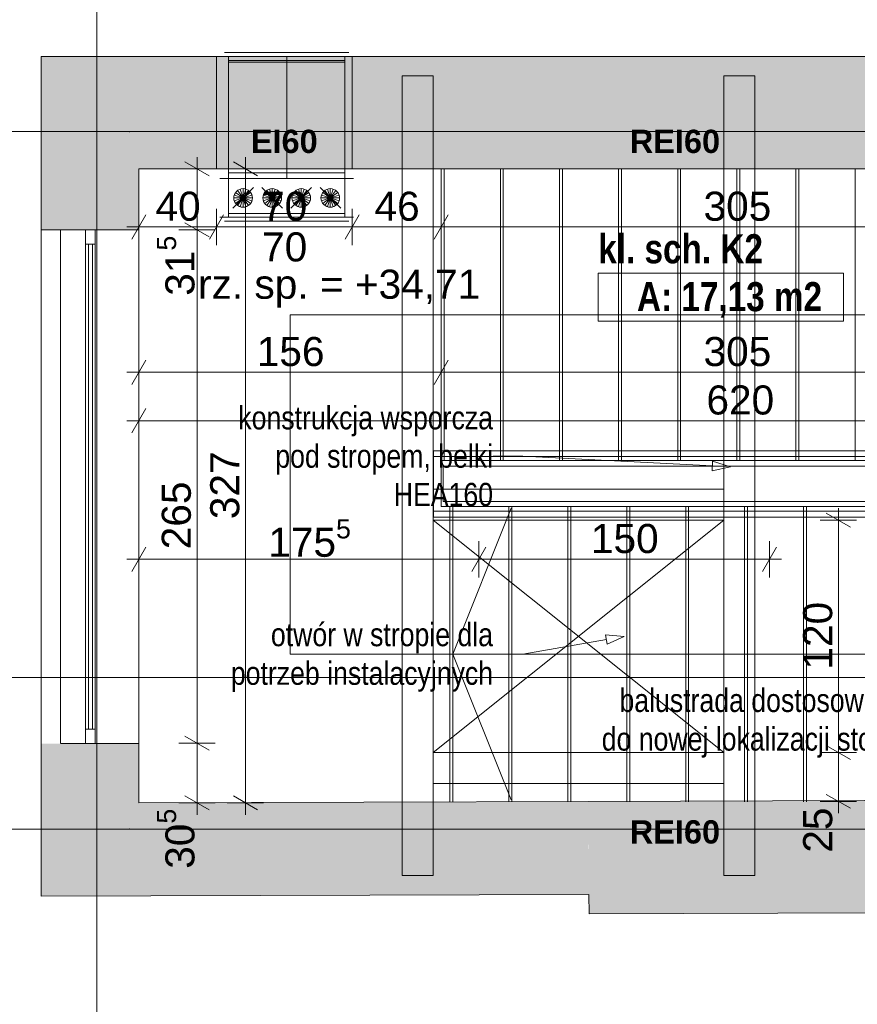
# Paper-space layout 'A-40 RZUT - PIĘTRO 10' of a CAD drawing. Header units: millimetres. Extents: x 0 to 1767, y 0 to 586.
# Tile 4 of 16: x 86 to 172, y 194 to 296. Entities that reach past the tile are written whole.
import ezdxf
from ezdxf.xclip import XClip

# ---------------------------------------------------------------- set-up
doc = ezdxf.new("R2010")
doc.units = ezdxf.units.MM
doc.header["$MEASUREMENT"] = 0
doc.header["$XCLIPFRAME"] = 0
for name, pattern in [('ACAD_ISO03W100', [300, 120, -180]), ('DASHDOTX2', [1000, 500, -250, 0, -250]), ('DO', [40000, 30000, -5000, 0, -5000]), ('GESTRICHELT2', [93.75, 62.5, -31.25]), ('PRZERYWANA_DU_A', [550, 350, -200])]:
    doc.linetypes.add(name, pattern=pattern)
for name, color, linetype, lineweight, true_color in [('A__balustrada_Nr_pióra__161', 7, 'Continuous', 5, 0x949494), ('A_dach_Nr_pióra__8', 7, 'Continuous', 13, 0x4c4c4c), ('A_konstrukcja stalowa_Nr_pióra__8', 7, 'Continuous', 13, 0x4c4c4c), ('A_opis_Nr_pióra__255', 7, 'Continuous', 15, 0x242424), ('A_opis_Nr_pióra__8', 7, 'Continuous', 13, 0x4c4c4c), ('A_osie_Nr_pióra__16', 7, 'Continuous', 5, 0x0f0f0f), ('A_pochwyt_Nr_pióra__161', 7, 'Continuous', 5, 0x949494), ('A_ppoż proj_Nr_pióra__8', 7, 'Continuous', 13, 0x4c4c4c), ('A_sanitarne_Nr_pióra__6', 7, 'Continuous', 13, 0xa9a9a9), ('A_schody_Nr_pióra__10', 7, 'Continuous', 13, 0x4b4b4b), ('A_schody_Nr_pióra__4', 7, 'Continuous', 18, 0x4b4b4b), ('Okna Archicada_Nr_pióra__19', 7, 'Continuous', 5, 0x191919)]:
    doc.layers.add(name, color=color, linetype=linetype, lineweight=lineweight, true_color=true_color)
for name, color, linetype, lineweight in [('A_linie przekroju_Nr_pióra__1', 7, 'Continuous', 20), ('A_strefy_Nr_pióra__1', 7, 'Continuous', 20), ('A_wymiary_Nr_pióra__1', 7, 'Continuous', 20), ('A_wymiary_Nr_pióra__2', 8, 'Continuous', 13), ('A_ściany_Nr_pióra__1', 7, 'Continuous', 20)]:
    doc.layers.add(name, color=color, linetype=linetype, lineweight=lineweight)
for name, color, linetype in [('A_podrys', 7, 'Continuous'), ('A_ppoż proj', 7, 'Continuous'), ('A_ściany', 7, 'Continuous')]:
    doc.layers.add(name, color=color, linetype=linetype)
doc.styles.add('STYL_AUTOMATYCZNY_1', font='arial.ttf')
doc.styles.add('STYL_AUTOMATYCZNY_2', font='ARIALN.TTF')
doc.styles.add('STYL_AUTOMATYCZNY_3', font='arial.ttf')
doc.styles.add('STYL_AUTOMATYCZNY_5', font='arial.ttf')
doc.styles.add('STYL_AUTOMATYCZNY_6', font='ARIALN.TTF')

# ---------------------------------------------------------------- blocks, each defined once
blk = doc.blocks.new('Rysunek_2_2', base_point=(-3193.11, -606.16))
at = {"layer": 'A_ppoż proj', "linetype": 'Continuous', "lineweight": 0, "true_color": 0x121212}
blk.add_hatch(color=250, dxfattribs=at).paths.add_polyline_path([(119.84, 291.75), (105.84, 291.75), (105.84, 280.15), (119.84, 280.15)])
at = {"layer": 'A_ściany', "linetype": 'Continuous', "lineweight": 0, "true_color": 0x000000}
for points in [[(87.74, 291.75), (97.84, 280.15), (105.84, 280.15), (105.84, 282.75), (105.84, 291.75)], [(87.74, 291.75), (87.74, 273.86), (97.84, 273.86), (97.84, 280.15)], [(184.86, 291.75), (119.84, 291.75), (119.84, 282.75), (119.84, 280.15), (190.86, 280.15)], [(87.74, 220.82), (87.74, 205.07), (97.84, 214.71), (97.84, 220.82)], [(144.25, 214.86), (97.84, 214.71), (87.74, 205.07), (144.28, 205.26)], [(191.64, 215.02), (144.25, 214.86), (144.29, 203.26), (183.24, 203.39)]]:
    blk.add_hatch(color=18, dxfattribs=at).paths.add_polyline_path(points)
at = {"layer": 'A__balustrada_Nr_pióra__161', "color": 252, "linetype": 'Continuous', "lineweight": 5, "ltscale": 2, "true_color": 0x949494}
for p, q in [((128.23, 244.21), (128.23, 251.05)), ((128.23, 250.45), (191.04, 250.45)), ((129.23, 249.45), (190.04, 249.45)), ((129.23, 245.81), (129.23, 249.45)), ((129.23, 245.81), (188.36, 245.81)), ((128.23, 244.81), (188.36, 244.81))]:
    blk.add_line(p, q, dxfattribs=at)
at = {"layer": 'A_dach_Nr_pióra__8', "color": 251, "linetype": 'PRZERYWANA_DU_A', "lineweight": 13, "ltscale": 2, "true_color": 0x4c4c4c}
for p, q in [((158.2, 243.89), (128.2, 219.89)), ((128.2, 243.89), (158.2, 219.89))]:
    blk.add_line(p, q, dxfattribs=at)
at = {"layer": 'A_dach_Nr_pióra__8', "color": 251, "linetype": 'PRZERYWANA_DU_A', "lineweight": 13, "ltscale": 2, "true_color": 0x4c4c4c, "flags": 128}
blk.add_lwpolyline([(158.2, 219.89), (128.2, 219.89), (128.2, 243.89), (158.2, 243.89)], close=True, dxfattribs=at)
at = {"layer": 'A_konstrukcja stalowa_Nr_pióra__8', "color": 251, "linetype": 'Continuous', "lineweight": 13, "ltscale": 2, "true_color": 0x4c4c4c}
for p, q in [((125, 289.75), (128.2, 289.75)), ((125, 207.19), (125, 289.75)), ((128.2, 289.75), (128.2, 207.19)), ((161.4, 289.75), (158.2, 289.75)), ((158.2, 289.75), (158.2, 207.19)), ((161.4, 207.19), (161.4, 289.75)), ((158.2, 247.09), (128.2, 247.09)), ((128.2, 247.09), (128.2, 243.89)), ((158.2, 243.89), (158.2, 247.09)), ((128.2, 243.89), (158.2, 243.89)), ((158.2, 219.89), (128.2, 219.89)), ((128.2, 219.89), (128.2, 216.69)), ((158.2, 216.69), (158.2, 219.89)), ((128.2, 216.69), (158.2, 216.69)), ((128.2, 207.19), (125, 207.19)), ((158.2, 207.19), (161.4, 207.19))]:
    blk.add_line(p, q, dxfattribs=at)
at = {"layer": 'A_linie przekroju_Nr_pióra__1', "color": 7, "linetype": 'ACAD_ISO03W100', "lineweight": 20, "ltscale": 2}
blk.add_line((83.34, 227.65), (632.58, 227.65), dxfattribs=at)
at = {"layer": 'A_opis_Nr_pióra__255', "color": 250, "linetype": 'Continuous', "lineweight": 15, "ltscale": 2, "true_color": 0x242424}
for p, q in [((137.47, 250.49), (134.38, 250.49)), ((157.01, 249.48), (137.47, 250.49)), ((156.99, 248.98), (157.04, 249.98)), ((158.88, 249.38), (156.99, 248.98)), ((158.88, 249.38), (157.04, 249.98)), ((146.16, 231.07), (145.99, 232.06)), ((147.92, 231.89), (145.99, 232.06)), ((147.92, 231.89), (146.16, 231.07)), ((146.08, 231.57), (137.47, 230.06)), ((137.47, 230.06), (134.38, 230.06))]:
    blk.add_line(p, q, dxfattribs=at)
at = {"layer": 'A_osie_Nr_pióra__16', "color": 250, "linetype": 'DASHDOTX2', "lineweight": 5, "ltscale": 2, "true_color": 0x0f0f0f}
for p, q in [((93.49, 372.75), (93.49, 117.61)), ((96.88, 283.99), (56.37, 283.99)), ((632.58, 283.99), (96.88, 283.99)), ((96.88, 283.99), (96.88, 283.99)), ((96.88, 211.99), (56.37, 211.99)), ((632.58, 211.99), (96.88, 211.99)), ((96.88, 211.99), (96.88, 211.99))]:
    blk.add_line(p, q, dxfattribs=at)
for p in [(96.88, 283.99), (96.88, 211.99)]:
    blk.add_point(p, dxfattribs=at)
at = {"layer": 'A_pochwyt_Nr_pióra__161', "color": 252, "linetype": 'Continuous', "lineweight": 5, "ltscale": 2, "true_color": 0x949494}
for p, q in [((128.23, 251.05), (191.64, 251.05)), ((128.23, 244.21), (188.36, 244.21))]:
    blk.add_line(p, q, dxfattribs=at)
at = {"layer": 'A_sanitarne_Nr_pióra__6', "color": 253, "linetype": 'Continuous', "lineweight": 13, "ltscale": 2, "true_color": 0xa9a9a9}
for p, q in [((106.19, 291.75), (119.99, 291.75)), ((106.69, 292.15), (119.49, 292.15)), ((119.49, 292.15), (106.69, 292.15)), ((106.69, 292.15), (119.49, 292.15)), ((106.69, 291.75), (107.09, 291.75)), ((107.09, 291.75), (107.09, 279.15)), ((119.09, 291.75), (107.09, 291.75)), ((107.09, 291.35), (107.09, 291.75)), ((119.09, 279.15), (119.09, 291.75)), ((119.09, 291.75), (119.09, 291.35)), ((119.09, 291.75), (119.49, 291.75)), ((107.09, 291.35), (119.09, 291.35)), ((107.09, 291.15), (119.09, 291.15)), ((107.09, 279.75), (119.09, 279.75)), ((106.19, 279.15), (119.99, 279.15)), ((106.19, 279.15), (119.99, 279.15)), ((107.09, 275.15), (107.09, 279.15)), ((119.09, 275.15), (119.09, 279.15)), ((107.09, 276.09), (107.09, 278.21)), ((107.09, 278.21), (107.09, 276.09)), ((107.09, 276.09), (107.09, 278.21)), ((107.09, 278.21), (107.09, 276.09)), ((107.09, 278.11), (107.09, 276.19)), ((107.09, 277.15), (107.09, 278.11)), ((107.09, 278.11), (107.09, 276.19)), ((107.09, 277.15), (107.09, 278.11)), ((107.09, 278.11), (107.09, 276.19)), ((107.09, 277.15), (107.09, 278.11)), ((107.09, 278.11), (107.09, 276.19)), ((107.09, 277.15), (107.09, 278.11)), ((107.09, 277.15), (107.09, 278.06)), ((107.09, 277.15), (107.09, 278.06)), ((107.09, 277.15), (107.09, 278.06)), ((107.09, 277.15), (107.09, 278.06)), ((107.09, 277.15), (107.09, 278.06)), ((107.09, 277.15), (107.09, 278.06)), ((107.09, 277.15), (107.09, 278.06)), ((107.09, 277.15), (107.09, 278.06)), ((107.09, 277.15), (107.09, 277.92)), ((107.09, 277.15), (107.09, 277.92)), ((107.09, 277.15), (107.09, 277.92)), ((107.09, 277.15), (107.09, 277.92)), ((107.09, 277.15), (107.09, 277.92)), ((107.09, 277.15), (107.09, 277.92)), ((107.09, 277.15), (107.09, 277.92)), ((107.09, 277.15), (107.09, 277.92)), ((107.09, 277.15), (107.09, 277.71)), ((107.09, 277.15), (107.09, 277.71)), ((107.09, 277.15), (107.09, 277.71)), ((107.09, 277.15), (107.09, 277.71)), ((107.09, 277.15), (107.09, 277.71)), ((107.09, 277.15), (107.09, 277.71)), ((107.09, 277.15), (107.09, 277.71)), ((107.09, 277.15), (107.09, 277.71)), ((107.53, 276.09), (109.66, 278.21)), ((108.59, 277.15), (107.82, 277.71)), ((108.59, 277.15), (108.03, 277.92)), ((108.59, 277.15), (108.3, 278.06)), ((108.59, 277.15), (108.59, 278.11)), ((108.59, 277.15), (108.89, 278.06)), ((108.59, 277.15), (109.16, 277.92)), ((108.59, 277.15), (109.37, 277.71)), ((110.53, 278.21), (112.66, 276.09)), ((111.59, 277.15), (110.82, 277.71)), ((111.59, 277.15), (111.03, 277.92)), ((111.59, 277.15), (111.3, 278.06)), ((111.59, 277.15), (111.59, 278.11)), ((111.59, 277.15), (111.89, 278.06)), ((111.59, 277.15), (112.16, 277.92)), ((111.59, 277.15), (112.37, 277.71)), ((113.53, 276.09), (115.66, 278.21)), ((114.59, 277.15), (113.82, 277.71)), ((114.59, 277.15), (114.03, 277.92)), ((114.59, 277.15), (114.3, 278.06)), ((114.59, 277.15), (114.59, 278.11)), ((114.59, 277.15), (114.89, 278.06)), ((114.59, 277.15), (115.16, 277.92)), ((114.59, 277.15), (115.37, 277.71)), ((116.53, 278.21), (118.66, 276.09)), ((117.59, 277.15), (116.82, 277.71)), ((117.59, 277.15), (117.03, 277.92)), ((117.59, 277.15), (117.3, 278.06)), ((117.59, 277.15), (117.59, 278.11)), ((117.59, 277.15), (117.89, 278.06)), ((117.59, 277.15), (118.16, 277.92)), ((117.59, 277.15), (118.37, 277.71)), ((107.09, 277.15), (107.09, 277.44)), ((107.09, 277.15), (107.09, 277.44)), ((107.09, 277.15), (107.09, 277.44)), ((107.09, 277.15), (107.09, 277.44)), ((107.09, 277.15), (107.09, 277.44)), ((107.09, 277.15), (107.09, 277.44)), ((107.09, 277.15), (107.09, 277.44)), ((107.09, 277.15), (107.09, 277.44)), ((107.09, 277.15), (107.09, 276.85)), ((107.09, 277.15), (107.09, 276.58)), ((107.09, 277.15), (107.09, 276.37)), ((107.09, 277.15), (107.09, 276.23)), ((107.09, 277.15), (107.09, 276.19)), ((107.09, 277.15), (107.09, 276.23)), ((107.09, 277.15), (107.09, 276.37)), ((107.09, 277.15), (107.09, 276.58)), ((107.09, 277.15), (107.09, 276.85)), ((107.09, 277.15), (107.09, 276.85)), ((107.09, 277.15), (107.09, 276.58)), ((107.09, 277.15), (107.09, 276.37)), ((107.09, 277.15), (107.09, 276.23)), ((107.09, 277.15), (107.09, 276.19)), ((107.09, 277.15), (107.09, 276.23)), ((107.09, 277.15), (107.09, 276.37)), ((107.09, 277.15), (107.09, 276.58)), ((107.09, 277.15), (107.09, 276.85)), ((107.09, 277.15), (107.09, 276.85)), ((107.09, 277.15), (107.09, 276.58)), ((107.09, 277.15), (107.09, 276.37)), ((107.09, 277.15), (107.09, 276.23)), ((107.09, 277.15), (107.09, 276.19)), ((107.09, 277.15), (107.09, 276.23)), ((107.09, 277.15), (107.09, 276.37)), ((107.09, 277.15), (107.09, 276.58)), ((107.09, 277.15), (107.09, 276.85)), ((107.09, 277.15), (107.09, 276.85)), ((107.09, 277.15), (107.09, 276.58)), ((107.09, 277.15), (107.09, 276.37)), ((107.09, 277.15), (107.09, 276.23)), ((107.09, 277.15), (107.09, 276.19)), ((107.09, 277.15), (107.09, 276.23)), ((107.09, 277.15), (107.09, 276.37)), ((107.09, 277.15), (107.09, 276.58)), ((107.09, 277.15), (107.09, 276.85)), ((108.59, 277.15), (107.63, 277.15)), ((108.59, 277.15), (107.68, 277.44)), ((108.59, 277.15), (107.68, 276.85)), ((108.59, 277.15), (107.82, 276.58)), ((108.59, 277.15), (108.03, 276.37)), ((108.59, 277.15), (108.3, 276.23)), ((108.59, 277.15), (109.51, 277.44)), ((108.59, 277.15), (108.59, 276.19)), ((108.59, 277.15), (108.89, 276.23)), ((108.59, 277.15), (109.16, 276.37)), ((108.59, 277.15), (109.37, 276.58)), ((108.59, 277.15), (109.51, 276.85)), ((108.59, 277.15), (109.55, 277.15)), ((111.59, 277.15), (110.63, 277.15)), ((111.59, 277.15), (110.68, 277.44)), ((111.59, 277.15), (110.68, 276.85)), ((111.59, 277.15), (110.82, 276.58)), ((111.59, 277.15), (111.03, 276.37)), ((111.59, 277.15), (111.3, 276.23)), ((111.59, 277.15), (112.51, 277.44)), ((111.59, 277.15), (111.59, 276.19)), ((111.59, 277.15), (111.89, 276.23)), ((111.59, 277.15), (112.16, 276.37)), ((111.59, 277.15), (112.37, 276.58)), ((111.59, 277.15), (112.51, 276.85)), ((111.59, 277.15), (112.55, 277.15)), ((114.59, 277.15), (113.63, 277.15)), ((114.59, 277.15), (113.68, 277.44)), ((114.59, 277.15), (113.68, 276.85)), ((114.59, 277.15), (113.82, 276.58)), ((114.59, 277.15), (114.03, 276.37)), ((114.59, 277.15), (114.3, 276.23)), ((114.59, 277.15), (115.51, 277.44)), ((114.59, 277.15), (114.59, 276.19)), ((114.59, 277.15), (114.89, 276.23)), ((114.59, 277.15), (115.16, 276.37)), ((114.59, 277.15), (115.37, 276.58)), ((114.59, 277.15), (115.51, 276.85)), ((114.59, 277.15), (115.55, 277.15)), ((117.59, 277.15), (116.63, 277.15)), ((117.59, 277.15), (116.68, 277.44)), ((117.59, 277.15), (116.68, 276.85)), ((117.59, 277.15), (116.82, 276.58)), ((117.59, 277.15), (117.03, 276.37)), ((117.59, 277.15), (117.3, 276.23)), ((117.59, 277.15), (118.51, 277.44)), ((117.59, 277.15), (117.59, 276.19)), ((117.59, 277.15), (117.89, 276.23)), ((117.59, 277.15), (118.16, 276.37)), ((117.59, 277.15), (118.37, 276.58)), ((117.59, 277.15), (118.51, 276.85)), ((117.59, 277.15), (118.55, 277.15)), ((107.09, 275.55), (107.09, 275.15)), ((119.09, 275.55), (107.09, 275.55)), ((119.09, 275.55), (119.09, 275.15)), ((106.19, 275.15), (119.99, 275.15)), ((107.09, 275.15), (106.69, 275.15)), ((119.49, 274.75), (106.69, 274.75)), ((119.49, 274.75), (106.69, 274.75)), ((106.69, 274.75), (119.49, 274.75)), ((119.09, 275.15), (107.09, 275.15)), ((119.49, 275.15), (119.09, 275.15))]:
    blk.add_line(p, q, dxfattribs=at)
at = {"layer": 'A_sanitarne_Nr_pióra__6', "color": 253, "linetype": 'DO', "lineweight": 13, "ltscale": 2, "true_color": 0xa9a9a9}
for p in [(113.09, 279.15), (113.09, 291.35)]:
    blk.add_line(p, (113.09, 291.75), dxfattribs=at)
at = {"layer": 'A_sanitarne_Nr_pióra__6', "color": 253, "linetype": 'Continuous', "lineweight": 13, "ltscale": 2, "true_color": 0xa9a9a9, "flags": 128}
for points in [[(109.55, 277.15), (109.54, 277.33), (109.48, 277.51), (109.39, 277.68), (109.27, 277.82), (109.13, 277.94), (108.96, 278.03), (108.78, 278.09), (108.59, 278.11), (108.41, 278.09), (108.23, 278.03), (108.06, 277.94), (107.92, 277.82), (107.8, 277.68), (107.71, 277.51), (107.65, 277.33), (107.63, 277.15), (107.65, 276.96), (107.71, 276.78), (107.8, 276.61), (107.92, 276.47), (108.06, 276.35), (108.23, 276.26), (108.41, 276.2), (108.59, 276.19), (108.78, 276.2), (108.96, 276.26), (109.13, 276.35), (109.27, 276.47), (109.39, 276.61), (109.48, 276.78), (109.54, 276.96)], [(112.55, 277.15), (112.54, 277.33), (112.48, 277.51), (112.39, 277.68), (112.27, 277.82), (112.13, 277.94), (111.96, 278.03), (111.78, 278.09), (111.59, 278.11), (111.41, 278.09), (111.23, 278.03), (111.06, 277.94), (110.92, 277.82), (110.8, 277.68), (110.71, 277.51), (110.65, 277.33), (110.63, 277.15), (110.65, 276.96), (110.71, 276.78), (110.8, 276.61), (110.92, 276.47), (111.06, 276.35), (111.23, 276.26), (111.41, 276.2), (111.59, 276.19), (111.78, 276.2), (111.96, 276.26), (112.13, 276.35), (112.27, 276.47), (112.39, 276.61), (112.48, 276.78), (112.54, 276.96)], [(115.55, 277.15), (115.54, 277.33), (115.48, 277.51), (115.39, 277.68), (115.27, 277.82), (115.13, 277.94), (114.96, 278.03), (114.78, 278.09), (114.59, 278.11), (114.41, 278.09), (114.23, 278.03), (114.06, 277.94), (113.92, 277.82), (113.8, 277.68), (113.71, 277.51), (113.65, 277.33), (113.63, 277.15), (113.65, 276.96), (113.71, 276.78), (113.8, 276.61), (113.92, 276.47), (114.06, 276.35), (114.23, 276.26), (114.41, 276.2), (114.59, 276.19), (114.78, 276.2), (114.96, 276.26), (115.13, 276.35), (115.27, 276.47), (115.39, 276.61), (115.48, 276.78), (115.54, 276.96)], [(118.55, 277.15), (118.54, 277.33), (118.48, 277.51), (118.39, 277.68), (118.27, 277.82), (118.13, 277.94), (117.96, 278.03), (117.78, 278.09), (117.59, 278.11), (117.41, 278.09), (117.23, 278.03), (117.06, 277.94), (116.92, 277.82), (116.8, 277.68), (116.71, 277.51), (116.65, 277.33), (116.63, 277.15), (116.65, 276.96), (116.71, 276.78), (116.8, 276.61), (116.92, 276.47), (117.06, 276.35), (117.23, 276.26), (117.41, 276.2), (117.59, 276.19), (117.78, 276.2), (117.96, 276.26), (118.13, 276.35), (118.27, 276.47), (118.39, 276.61), (118.48, 276.78), (118.54, 276.96)]]:
    blk.add_lwpolyline(points, close=True, dxfattribs=at)
at = {"layer": 'A_schody_Nr_pióra__10', "color": 251, "linetype": 'GESTRICHELT2', "lineweight": 13, "ltscale": 2, "true_color": 0x4b4b4b}
for p, q in [((129.34, 280.15), (129.34, 250.03)), ((135.44, 280.15), (135.44, 250.03)), ((141.54, 280.15), (141.54, 250.03)), ((147.64, 280.15), (147.64, 250.03)), ((153.74, 280.15), (153.74, 250.03)), ((159.84, 280.15), (159.84, 250.03)), ((165.94, 280.15), (165.94, 250.03)), ((129.94, 245.31), (129.94, 214.82)), ((136.02, 245.31), (136.02, 214.82)), ((142.1, 245.31), (142.1, 214.82)), ((148.18, 245.31), (148.18, 214.82)), ((154.26, 245.31), (154.26, 214.82)), ((160.34, 245.31), (160.34, 214.82)), ((166.42, 245.31), (166.42, 214.82))]:
    blk.add_line(p, q, dxfattribs=at)
at = {"layer": 'A_schody_Nr_pióra__4', "color": 251, "linetype": 'Continuous', "lineweight": 18, "ltscale": 2, "true_color": 0x4b4b4b}
for p, q in [((129.04, 245.31), (129.04, 280.15)), ((135.14, 250.03), (135.14, 280.15)), ((141.24, 250.03), (141.24, 280.15)), ((147.34, 250.03), (147.34, 280.15)), ((153.44, 250.03), (153.44, 280.15)), ((159.54, 250.03), (159.54, 280.15)), ((165.64, 250.03), (165.64, 280.15)), ((171.74, 250.03), (171.74, 280.15)), ((113.44, 265.09), (190.04, 265.09)), ((113.44, 230.06), (113.44, 265.09)), ((129.04, 250.03), (190.04, 250.03)), ((129.04, 245.31), (188.36, 245.31)), ((130.24, 245.31), (130.24, 214.82)), ((136.26, 245.12), (130.24, 230.06)), ((136.32, 245.31), (136.32, 214.82)), ((142.4, 245.31), (142.4, 214.82)), ((148.48, 245.31), (148.48, 214.82)), ((154.56, 245.31), (154.56, 214.82)), ((160.64, 245.31), (160.64, 214.82)), ((166.72, 245.31), (166.72, 214.82)), ((188.3, 230.06), (113.44, 230.06)), ((136.26, 215), (130.24, 230.06))]:
    blk.add_line(p, q, dxfattribs=at)
at = {"layer": 'A_strefy_Nr_pióra__1', "color": 7, "linetype": 'Continuous', "lineweight": 20, "ltscale": 2}
for p, q in [((145.23, 269.38), (145.23, 264.44)), ((145.23, 269.38), (170.54, 269.38)), ((170.54, 269.38), (170.54, 264.44)), ((145.23, 264.44), (170.54, 264.44))]:
    blk.add_line(p, q, dxfattribs=at)
at = {"layer": 'A_wymiary_Nr_pióra__1', "color": 7, "linetype": 'Continuous', "lineweight": 20, "ltscale": 2}
for p, q in [((105.09, 279.42), (102.59, 280.87)), ((110.09, 279.42), (107.59, 280.87)), ((98.56, 275.4), (97.11, 272.9)), ((102.59, 274.58), (105.09, 273.13)), ((106.56, 275.4), (105.11, 272.9)), ((120.56, 275.4), (119.11, 272.9)), ((129.76, 275.4), (128.31, 272.9)), ((98.56, 260.4), (97.11, 257.9)), ((129.76, 260.4), (128.31, 257.9)), ((98.56, 255.4), (97.11, 252.9)), ((171.27, 243.17), (168.77, 244.61)), ((98.56, 241.1), (97.11, 238.6)), ((133.64, 241.1), (132.19, 238.6)), ((162.19, 238.6), (163.64, 241.1)), ((102.59, 221.58), (105.09, 220.13)), ((168.77, 220.61), (171.27, 219.17)), ((168.77, 215.58), (171.27, 214.14)), ((102.59, 215.43), (105.09, 213.98)), ((107.59, 215.43), (110.09, 213.98))]:
    blk.add_line(p, q, dxfattribs=at)
at = {"layer": 'A_wymiary_Nr_pióra__2', "color": 8, "linetype": 'Continuous', "lineweight": 13, "ltscale": 2}
for p, q in [((103.84, 280.15), (103.84, 281.37)), ((108.84, 280.15), (108.84, 281.37)), ((105.71, 280.15), (101.96, 280.15)), ((103.84, 273.86), (103.84, 280.15)), ((110.71, 280.15), (106.96, 280.15)), ((108.84, 214.71), (108.84, 280.15)), ((97.84, 272.27), (97.84, 276.02)), ((105.84, 272.27), (105.84, 276.02)), ((119.84, 272.27), (119.84, 276.02)), ((129.04, 272.27), (129.04, 276.02)), ((96.61, 274.15), (97.84, 274.15)), ((97.84, 274.15), (105.84, 274.15)), ((105.71, 273.86), (101.96, 273.86)), ((103.84, 220.86), (103.84, 273.86)), ((105.84, 274.15), (119.84, 274.15)), ((119.84, 274.15), (129.04, 274.15)), ((129.04, 274.15), (190.04, 274.15)), ((97.84, 257.27), (97.84, 261.02)), ((129.04, 257.27), (129.04, 261.02)), ((96.61, 259.15), (97.84, 259.15)), ((97.84, 259.15), (129.04, 259.15)), ((129.04, 259.15), (190.04, 259.15)), ((97.84, 252.27), (97.84, 256.02)), ((96.61, 254.15), (97.84, 254.15)), ((97.84, 254.15), (221.84, 254.15)), ((170.02, 243.89), (170.02, 245.11)), ((171.9, 243.89), (168.15, 243.89)), ((170.02, 219.89), (170.02, 243.89)), ((97.84, 237.97), (97.84, 241.72)), ((132.92, 237.97), (132.92, 241.72)), ((162.92, 237.97), (162.92, 241.72)), ((96.61, 239.85), (97.84, 239.85)), ((97.84, 239.85), (132.92, 239.85)), ((132.92, 239.85), (162.92, 239.85)), ((162.92, 239.85), (164.14, 239.85)), ((105.71, 220.86), (101.96, 220.86)), ((103.84, 214.71), (103.84, 220.86)), ((171.9, 219.89), (168.15, 219.89)), ((170.02, 214.86), (170.02, 219.89)), ((105.71, 214.71), (101.96, 214.71)), ((103.84, 213.48), (103.84, 214.71)), ((110.71, 214.71), (106.96, 214.71)), ((108.84, 213.48), (108.84, 214.71)), ((171.9, 214.86), (168.15, 214.86)), ((170.02, 213.64), (170.02, 214.86))]:
    blk.add_line(p, q, dxfattribs=at)
at = {"layer": 'A_ściany_Nr_pióra__1', "color": 7, "linetype": 'Continuous', "lineweight": 20, "ltscale": 2}
for p, q in [((105.84, 282.75), (105.84, 291.75)), ((119.84, 282.75), (119.84, 291.75)), ((105.84, 282.75), (105.84, 280.15)), ((119.84, 282.75), (119.84, 280.15)), ((87.74, 273.86), (87.74, 220.82)), ((89.74, 273.86), (89.74, 220.86)), ((97.84, 273.86), (97.84, 220.86)), ((89.74, 220.82), (97.84, 220.82))]:
    blk.add_line(p, q, dxfattribs=at)
at = {"layer": 'A_ściany_Nr_pióra__1', "color": 7, "linetype": 'Continuous', "lineweight": 20, "ltscale": 2, "flags": 128}
for points in [[(105.84, 291.75), (87.74, 291.75)], [(87.74, 291.75), (87.74, 273.86)], [(184.86, 291.75), (119.84, 291.75)], [(97.84, 280.15), (105.84, 280.15)], [(97.84, 273.86), (97.84, 280.15)], [(119.84, 280.15), (190.86, 280.15)], [(87.74, 273.86), (89.74, 273.86)], [(97.84, 273.86), (89.74, 273.86)], [(87.74, 220.82), (87.74, 205.07)], [(97.84, 214.71), (97.84, 220.82)], [(144.25, 214.86), (97.84, 214.71)], [(191.64, 215.02), (144.25, 214.86)], [(87.74, 205.07), (144.28, 205.26)], [(144.28, 205.26), (144.29, 203.26)], [(144.29, 203.26), (183.24, 203.39)]]:
    blk.add_lwpolyline(points, dxfattribs=at)
at = {"layer": 'Okna Archicada_Nr_pióra__19', "color": 250, "linetype": 'Continuous', "lineweight": 5, "ltscale": 2, "true_color": 0x191919}
for p, q in [((105.84, 282.75), (105.84, 291.75)), ((119.84, 291.75), (105.84, 291.75)), ((119.84, 282.75), (119.84, 291.75)), ((105.84, 282.75), (105.84, 280.15)), ((119.84, 282.75), (119.84, 280.15)), ((119.84, 280.15), (105.84, 280.15)), ((92.34, 220.82), (92.34, 273.86)), ((93.34, 220.82), (93.34, 273.86)), ((92.34, 272.36), (93.34, 272.36)), ((92.64, 222.32), (92.64, 272.36)), ((93.04, 222.32), (93.04, 272.36)), ((92.34, 222.32), (93.34, 222.32))]:
    blk.add_line(p, q, dxfattribs=at)
at = {"layer": 'A_opis_Nr_pióra__8', "color": 251, "linetype": 'Continuous', "lineweight": 13, "true_color": 0x4c4c4c, "char_height": 2.4, "width": 29.4487, "attachment_point": 6, "style": 'STYL_AUTOMATYCZNY_2'}
for s, insert, line_spacing_factor in [('\\A1;{\\pqr;\\fArial Narrow|b0|i0|c238|p0;\\W1.000000;konstrukcja wsporcza pod stropem, belki HEA160}', (134.38, 250.48), 0.99025), ('\\A1;{\\pqr;\\fArial Narrow|b0|i0|c238|p0;\\W1.000000;otwór w stropie dla potrzeb instalacyjnych}', (134.38, 229.72), 0.996541)]:
    blk.add_mtext(s, dxfattribs=dict(at, insert=insert, line_spacing_factor=line_spacing_factor))
at = {"layer": 'A_opis_Nr_pióra__8', "color": 251, "linetype": 'Continuous', "lineweight": 13, "true_color": 0x4c4c4c, "insert": (177.23, 222.93), "char_height": 2.4, "attachment_point": 6, "line_spacing_factor": 0.996837, "style": 'STYL_AUTOMATYCZNY_2'}
blk.add_mtext('\\A1;{\\pqr;\\fArial Narrow|b0|i0|c238|p0;\\W1.000000;balustrada dostosowana\\P\\pqr;\\fArial Narrow|b0|i0|c238|p0;\\W1.000000;do nowej lokalizacji stopni}', dxfattribs=at)
at = {"layer": 'A_ppoż proj_Nr_pióra__8', "color": 251, "linetype": 'Continuous', "lineweight": 13, "true_color": 0x4c4c4c, "char_height": 2.4, "attachment_point": 5, "style": 'STYL_AUTOMATYCZNY_3'}
for s, insert in [('\\A1;{\\pqc;\\fArial|b1|i0|c238|p0;\\W1.000000;EI60}', (112.84, 282.97)), ('\\A1;{\\pqc;\\fArial|b1|i0|c238|p0;\\W1.000000;REI60}', (153.15, 282.97)), ('\\A1;{\\pqc;\\fArial|b1|i0|c238|p0;\\W1.000000;REI60}', (153.15, 211.69))]:
    blk.add_mtext(s, dxfattribs=dict(at, insert=insert))
at = {"layer": 'A_strefy_Nr_pióra__1', "color": 7, "linetype": 'Continuous', "lineweight": 20, "char_height": 3, "attachment_point": 1, "style": 'STYL_AUTOMATYCZNY_6'}
for s, insert in [('\\A1;{\\pql;\\fArial Narrow|b1|i0|c238|p0;\\W1.000000;kl. sch. K2}', (145.23, 273.4)), ('\\A1;{\\pql;\\fArial Narrow|b1|i0|c238|p0;\\W1.000000;A: 17,13 m2}', (149.23, 268.46))]:
    blk.add_mtext(s, dxfattribs=dict(at, insert=insert))
at = {"layer": 'A_wymiary_Nr_pióra__1', "color": 7, "linetype": 'Continuous', "lineweight": 20, "char_height": 3, "attachment_point": 7, "rotation": 90, "style": 'STYL_AUTOMATYCZNY_1'}
for s, insert in [('\\A1;{\\pql;\\fArial|b0|i0|c238|p0;\\W1.000000;31\\fArial|b0|i0|c238|p0;\\W1.000000;\\A1{\\H.66x;\\S5^  ;}}', (104.45, 267.05)), ('\\A1;{\\pql;\\fArial|b0|i0|c238|p0;\\W1.000000;30\\fArial|b0|i0|c238|p0;\\W1.000000;\\A1{\\H.66x;\\S5^  ;}}', (104.45, 207.9))]:
    blk.add_mtext(s, dxfattribs=dict(at, insert=insert))
at = {"layer": 'A_wymiary_Nr_pióra__1', "color": 7, "linetype": 'Continuous', "lineweight": 20, "char_height": 3, "attachment_point": 7, "style": 'STYL_AUTOMATYCZNY_5'}
for s, insert, width in [('\\A1;{\\pql;\\fArial|b0|i0|c238|p0;\\W1.000000;40}', (99.55, 274.75), 4.5763), ('\\A1;{\\pql;\\fArial|b0|i0|c238|p0;\\W1.000000;70}', (110.55, 274.75), 4.5763), ('\\A1;{\\pql;\\fArial|b0|i0|c238|p0;\\W1.000000;46}', (122.15, 274.75), 4.5763), ('\\A1;{\\pql;\\fArial|b0|i0|c238|p0;\\W1.000000;305}', (156.1, 274.75), 6.8645), ('\\A1;{\\pql;\\fArial|b0|i0|c238|p0;\\W1.000000;70}', (110.55, 270.55), 4.5763), ('\\A1;{\\pql;\\fArial|b0|i0|c238|p0;\\W1.000000;156}', (110, 259.75), 6.8645), ('\\A1;{\\pql;\\fArial|b0|i0|c238|p0;\\W1.000000;305}', (156.1, 259.75), 6.8645), ('\\A1;{\\pql;\\fArial|b0|i0|c238|p0;\\W1.000000;620}', (156.4, 254.75), 6.8645), ('\\A1;{\\pql;\\fArial|b0|i0|c238|p0;\\W1.000000;150}', (144.48, 240.45), 6.8645)]:
    blk.add_mtext(s, dxfattribs=dict(at, insert=insert, width=width))
at = {"layer": 'A_wymiary_Nr_pióra__1', "color": 7, "linetype": 'Continuous', "lineweight": 20, "char_height": 3}
for s, insert, attachment_point, style in [('\\A1;{\\pqc;\\fArial|b0|i0|c238|p0;\\W1.000000;rz. sp. = +34,71}', (118.5, 269.74), 2, 'STYL_AUTOMATYCZNY_5'), ('\\A1;{\\pql;\\fArial|b0|i0|c238|p0;\\W1.000000;175\\fArial|b0|i0|c238|p0;\\W1.000000;\\A1{\\H.66x;\\S5^  ;}}', (111.19, 239.23), 7, 'STYL_AUTOMATYCZNY_1')]:
    blk.add_mtext(s, dxfattribs=dict(at, insert=insert, attachment_point=attachment_point, style=style))
at = {"layer": 'A_wymiary_Nr_pióra__1', "color": 7, "linetype": 'Continuous', "lineweight": 20, "char_height": 3, "attachment_point": 7, "rotation": 90, "style": 'STYL_AUTOMATYCZNY_5'}
for s, insert, width in [('\\A1;{\\pql;\\fArial|b0|i0|c238|p0;\\W1.000000;327}', (108.24, 243.99), 6.8645), ('\\A1;{\\pql;\\fArial|b0|i0|c238|p0;\\W1.000000;265}', (103.24, 240.88), 6.8645), ('\\A1;{\\pql;\\fArial|b0|i0|c238|p0;\\W1.000000;120}', (169.42, 228.46), 6.8645), ('\\A1;{\\pql;\\fArial|b0|i0|c238|p0;\\W1.000000;25}', (169.42, 209.56), 4.5763)]:
    blk.add_mtext(s, dxfattribs=dict(at, insert=insert, width=width))

psp = doc.layouts.new('A-40 RZUT - PIĘTRO 10')

# ---------------------------------------------------------------- block references
at = {"layer": 'A_podrys', "color": 37, "linetype": 'Continuous', "lineweight": 5, "true_color": 0x656532}
ref = psp.add_blockref('Rysunek_2_2', (-3193.11, -606.16), dxfattribs=at)
XClip(ref).set_block_clipping_path([(44.3744639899, 117.6054981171), (632.5759565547, 372.7460264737)])

doc.saveas('drawing.dxf')
